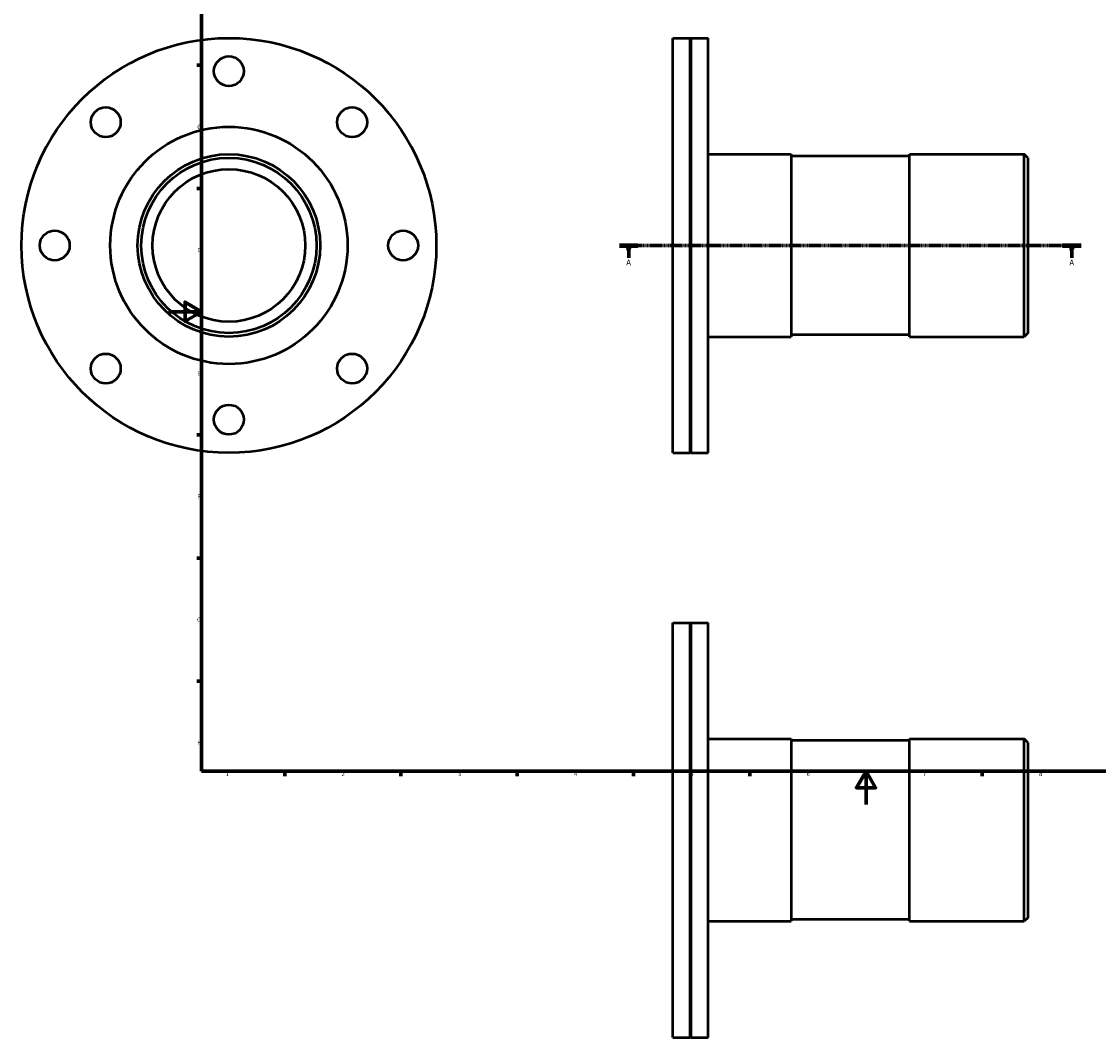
# Model space of a CAD drawing. Header units: millimetres. Extents: x -113 to 936, y -140 to 872.
# Tile 1 of 4: x -89 to 561, y -140 to 472. Entities that reach past the tile are written whole.
import ezdxf

# ---------------------------------------------------------------- set-up
doc = ezdxf.new("R2010")
doc.units = ezdxf.units.MM
doc.linetypes.add('CHAIN', pattern=[0.7087, 0.4724, -0.0591, 0.1181, -0.0591])
for name, color, linetype, lineweight in [('Border (ISO)', 7, 'Continuous', 70), ('Section Line (ISO)', 7, 'CHAIN', 70), ('Visible (ISO)', 7, 'Continuous', 50)]:
    doc.layers.add(name, color=color, linetype=linetype, lineweight=lineweight)
doc.styles.add('Label Text (ISO)', font='tahoma.ttf')
doc.styles.add('Note Text (ISO)', font='tahoma.ttf')

# ---------------------------------------------------------------- blocks, each defined once
blk = doc.blocks.new('Borders Default Border')
at = {"layer": 'Border (ISO)'}
for p, q in [((20, 445.5), (17.1, 445.5)), ((20, 371.25), (17.1, 371.25)), ((20, 222.75), (17.1, 222.75)), ((20, 148.5), (17.1, 148.5)), ((20, 74.25), (17.1, 74.25)), ((70.08, 20), (70.08, 17.1)), ((140.17, 20), (140.17, 17.1)), ((210.25, 20), (210.25, 17.1)), ((280.33, 20), (280.33, 17.1)), ((350.42, 20), (350.42, 17.1)), ((490.58, 20), (490.58, 17.1))]:
    blk.add_line(p, q, dxfattribs=at)
at = {"layer": 'Border (ISO)', "flags": 128}
for points in [[(20, 20), (20, 574), (821, 574), (821, 20), (20, 20)], [(0, 297), (20, 297), (10, 302.77), (10, 291.23), (20, 297)], [(420.5, 0), (420.5, 20), (414.73, 10), (426.27, 10), (420.5, 20)]]:
    blk.add_lwpolyline(points, dxfattribs=at)
at = {"layer": 'Border (ISO)', "color": 232, "true_color": 0xca0064, "char_height": 2.5, "attachment_point": 7, "style": 'Note Text (ISO)'}
for s, insert in [('C', (17.43, 407.08)), ('D', (17.43, 332.88)), ('E', (17.64, 258.63)), ('F', (17.7, 184.38)), ('G', (17.31, 110.08)), ('H', (17.44, 35.88)), ('1', (34.48, 17.1)), ('2', (104.37, 17.1)), ('3', (174.43, 17.05)), ('4', (244.42, 17.1)), ('5', (314.64, 17.05)), ('6', (384.66, 17.05)), ('7', (454.77, 17.1)), ('8', (524.81, 17.04))]:
    blk.add_mtext(s, dxfattribs=dict(at, insert=insert))
blk = doc.blocks.new('2dTransSection0')
at = {"layer": 'Section Line (ISO)', "linetype": 'CHAIN'}
blk.add_line((271.93, 336.93), (550.13, 336.93), dxfattribs=at)
at = {"layer": 'Section Line (ISO)', "linetype": 'Continuous', "lineweight": 140}
for p, q in [((271.93, 336.93), (283.03, 336.93)), ((539.04, 336.93), (550.13, 336.93))]:
    blk.add_line(p, q, dxfattribs=at)
at = {"layer": 'Section Line (ISO)', "linetype": 'Continuous'}
for p, q in [((277.48, 336.93), (276.98, 334.43)), ((276.98, 334.43), (277.98, 334.43)), ((277.48, 334.43), (277.48, 336.93)), ((277.98, 334.43), (277.48, 336.93)), ((277.48, 329.46), (277.48, 334.43)), ((544.58, 336.93), (544.08, 334.43)), ((544.08, 334.43), (545.08, 334.43)), ((544.58, 334.43), (544.58, 336.93)), ((545.08, 334.43), (544.58, 336.93)), ((544.58, 329.46), (544.58, 334.43))]:
    blk.add_line(p, q, dxfattribs=at)
at = {"layer": 'Section Line (ISO)', "linetype": 'Continuous', "flags": 128}
for points in [[(277.98, 334.43), (277.48, 336.93), (276.98, 334.43), (277.98, 334.43)], [(545.08, 334.43), (544.58, 336.93), (544.08, 334.43), (545.08, 334.43)]]:
    blk.add_lwpolyline(points, dxfattribs=at)
at = {"layer": 'Section Line (ISO)'}
for points in [[(277.98, 334.43), (277.48, 336.93), (276.98, 334.43), (277.98, 334.43)], [(545.08, 334.43), (544.58, 336.93), (544.08, 334.43), (545.08, 334.43)]]:
    blk.add_solid(points, dxfattribs=at)
at = {"layer": 'Section Line (ISO)', "char_height": 3.5, "attachment_point": 7, "style": 'Label Text (ISO)'}
for insert in [(275.99, 324.93), (543.1, 324.93)]:
    blk.add_mtext('A', dxfattribs=dict(at, insert=insert))

msp = doc.modelspace()

# ---------------------------------------------------------------- linework, layer by layer
at = {"layer": 'Visible (ISO)'}
for p, q in [((304.031, 211.927), (304.031, 461.927)), ((304.031, 461.927), (314.431, 461.927)), ((314.431, 211.927), (314.431, 461.927)), ((314.731, 461.627), (314.431, 461.927)), ((314.731, 461.627), (315.031, 461.927)), ((314.731, 212.227), (314.731, 461.627)), ((315.031, 211.927), (315.031, 461.927)), ((315.031, 461.927), (325.431, 461.927)), ((325.431, 211.927), (325.431, 461.927)), ((325.431, 391.927), (375.365, 391.927)), ((375.365, 391.927), (375.365, 281.927)), ((446.698, 390.827), (375.365, 390.827)), ((446.698, 281.927), (446.698, 391.927)), ((446.698, 391.927), (515.831, 391.927)), ((515.831, 281.927), (515.831, 391.927)), ((518.031, 389.727), (515.831, 391.927)), ((518.031, 389.727), (518.031, 284.127)), ((325.431, 281.927), (375.365, 281.927)), ((446.698, 283.027), (375.365, 283.027)), ((446.698, 281.927), (515.831, 281.927)), ((518.031, 284.127), (515.831, 281.927)), ((304.031, 211.927), (314.431, 211.927)), ((314.731, 212.227), (314.431, 211.927)), ((314.731, 212.227), (315.031, 211.927)), ((315.031, 211.927), (325.431, 211.927)), ((304.031, -140.471), (304.031, 109.529)), ((304.031, 109.529), (314.431, 109.529)), ((314.431, -140.471), (314.431, 109.529)), ((314.731, 109.229), (314.431, 109.529)), ((314.731, 109.229), (315.031, 109.529)), ((314.731, -140.171), (314.731, 109.229)), ((315.031, -140.471), (315.031, 109.529)), ((315.031, 109.529), (325.431, 109.529)), ((325.431, -140.471), (325.431, 109.529)), ((325.431, 39.529), (375.365, 39.529)), ((375.365, 39.529), (375.365, -70.471)), ((446.698, -70.471), (446.698, 39.529)), ((446.698, 39.529), (515.831, 39.529)), ((515.831, -70.471), (515.831, 39.529)), ((518.031, 37.329), (515.831, 39.529)), ((446.698, 38.429), (375.365, 38.429)), ((518.031, 37.329), (518.031, -68.271)), ((325.431, -70.471), (375.365, -70.471)), ((446.698, -69.371), (375.365, -69.371)), ((446.698, -70.471), (515.831, -70.471)), ((518.031, -68.271), (515.831, -70.471)), ((304.031, -140.471), (314.431, -140.471)), ((314.731, -140.171), (314.431, -140.471)), ((314.731, -140.171), (315.031, -140.471)), ((315.031, -140.471), (325.431, -140.471))]:
    msp.add_line(p, q, dxfattribs=at)
for centre, radius in [((36.459, 336.927), 125), ((36.459, 441.927), 9), ((-37.788, 411.174), 9), ((110.705, 411.174), 9), ((36.459, 336.927), 71.5), ((36.459, 336.927), 55), ((36.459, 336.927), 52.8), ((36.459, 336.927), 46), ((-68.541, 336.927), 9), ((141.459, 336.927), 9), ((-37.788, 262.681), 9), ((110.705, 262.681), 9), ((36.459, 231.927), 9)]:
    msp.add_circle(centre, radius, dxfattribs=at)

# ---------------------------------------------------------------- block references
msp.add_blockref('Borders Default Border', (0, 0))
at = {"layer": 'Section Line (ISO)'}
msp.add_blockref('2dTransSection0', (0, 0), dxfattribs=at)

doc.saveas('drawing.dxf')
